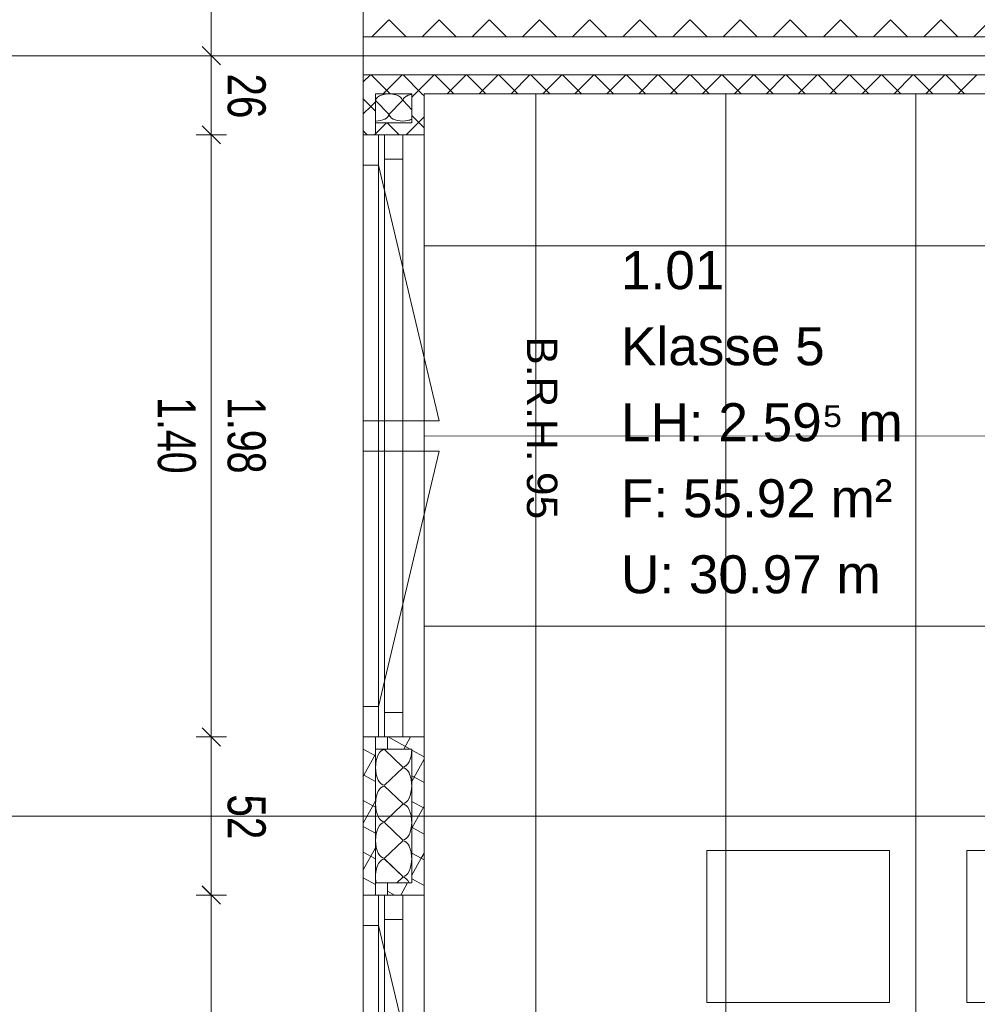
# Model space of a CAD drawing. Extents: x 229 to 926, y 37 to 878.
# Tile 40 of 162: x 359 to 422, y 603 to 668. Entities that reach past the tile are written whole.
import ezdxf
from ezdxf.lldxf.tags import DXFTag

# ---------------------------------------------------------------- set-up
doc = ezdxf.new("R2010")
doc.units = 0
doc.layers.get('0').update_dxf_attribs({"lineweight": 13})
for name, color, linetype, lineweight, true_color, plot in [('A_BI_Aussenwand', 5, 'Continuous', 18, 0x0000ff, False), ('A_BI_Fenster', 1, 'Continuous', 18, 0xff0000, False), ('A_BI_Innenwand', 7, 'Continuous', 18, 0x80ff80, False)]:
    doc.layers.add(name, color=color, linetype=linetype, lineweight=lineweight, true_color=true_color, plot=plot)
for name, color, linetype, lineweight in [('Ausstattung', 7, 'Continuous', 25), ('Axen', 7, 'Continuous', 25), ('Axen-A03ENIVKI0', 7, 'Continuous', 25), ('Deckenspiegel', 7, 'Continuous', 25), ('Fenster', 7, 'Continuous', 25), ('Fenster-A03ENIVJI0', 7, 'Continuous', 25), ('Fullfläche', 7, 'Continuous', 25), ('Fullfläche-A03ENIVQI0', 7, 'Continuous', 25), ('Maßlinien', 7, 'Continuous', 25), ('Maßlinien-A03ENIVNI0', 7, 'Continuous', 25), ('Räume', 7, 'Continuous', 25), ('Räume-A03ENIVSI0', 7, 'Continuous', 25), ('Wände', 7, 'Continuous', 25), ('Wände-A03ENIVMI0', 7, 'Continuous', 25)]:
    doc.layers.add(name, color=color, linetype=linetype, lineweight=lineweight)
doc.styles.get("Standard").update_dxf_attribs({"font": 'arial.ttf'})
tags = doc.linetypes.add('ALL_S25', pattern=[0.001, 0, -0.001]).pattern_tags.tags
tags[6:7] = [DXFTag(74, 4), DXFTag(75, 0), DXFTag(340, '0'), DXFTag(46, 1.0), DXFTag(50, 0.0), DXFTag(44, 0.0), DXFTag(45, 0.0)]
tags[4:5] = [DXFTag(74, 4), DXFTag(75, 0), DXFTag(340, '0'), DXFTag(46, 1.0), DXFTag(50, 0.0), DXFTag(44, 0.0), DXFTag(45, 0.0)]
tags = doc.linetypes.add('ALL_S25-A03ENIVOI0', pattern=[0.001, 0, -0.001]).pattern_tags.tags
tags[6:7] = [DXFTag(74, 4), DXFTag(75, 0), DXFTag(340, '0'), DXFTag(46, 1.0), DXFTag(50, 0.0), DXFTag(44, 0.0), DXFTag(45, 0.0)]
tags[4:5] = [DXFTag(74, 4), DXFTag(75, 0), DXFTag(340, '0'), DXFTag(46, 1.0), DXFTag(50, 0.0), DXFTag(44, 0.0), DXFTag(45, 0.0)]
tags = doc.linetypes.add('fein_strichliert', pattern=[4, 1, -2, 1]).pattern_tags.tags
tags[8:9] = [DXFTag(74, 4), DXFTag(75, 0), DXFTag(340, '0'), DXFTag(46, 0.0), DXFTag(50, 0.0), DXFTag(44, 0.0), DXFTag(45, 0.0)]
tags[6:7] = [DXFTag(74, 4), DXFTag(75, 0), DXFTag(340, '0'), DXFTag(46, 0.0), DXFTag(50, 0.0), DXFTag(44, 0.0), DXFTag(45, 0.0)]
tags[4:5] = [DXFTag(74, 4), DXFTag(75, 0), DXFTag(340, '0'), DXFTag(46, 0.0), DXFTag(50, 0.0), DXFTag(44, 0.0), DXFTag(45, 0.0)]
tags = doc.linetypes.add('VERDECKT2_S2', pattern=[0.0027, 0.002, -0.0007]).pattern_tags.tags
tags[6:7] = [DXFTag(74, 4), DXFTag(75, 0), DXFTag(340, '0'), DXFTag(46, 1.0), DXFTag(50, 0.0), DXFTag(44, 0.0), DXFTag(45, 0.0)]
tags[4:5] = [DXFTag(74, 4), DXFTag(75, 0), DXFTag(340, '0'), DXFTag(46, 1.0), DXFTag(50, 0.0), DXFTag(44, 0.0), DXFTag(45, 0.0)]
tags = doc.linetypes.add('VERDECKT2_S2-A03ENIVRI0', pattern=[0.0027, 0.002, -0.0007]).pattern_tags.tags
tags[6:7] = [DXFTag(74, 4), DXFTag(75, 0), DXFTag(340, '0'), DXFTag(46, 1.0), DXFTag(50, 0.0), DXFTag(44, 0.0), DXFTag(45, 0.0)]
tags[4:5] = [DXFTag(74, 4), DXFTag(75, 0), DXFTag(340, '0'), DXFTag(46, 1.0), DXFTag(50, 0.0), DXFTag(44, 0.0), DXFTag(45, 0.0)]

# ---------------------------------------------------------------- blocks, each defined once
blk = doc.blocks.new('Referenz-A03ENIVGI0', base_point=(255.728, 66.032))
at = {"layer": 'Ausstattung', "color": 0, "lineweight": -2}
for p, q in [((404.231, 613.085), (404.23, 603.094)), ((416.254, 613.084), (404.231, 613.085)), ((416.253, 603.093), (416.254, 613.084)), ((421.335, 613.083), (421.333, 603.092)), ((433.358, 613.082), (421.335, 613.083)), ((404.23, 603.094), (416.253, 603.093)), ((421.333, 603.092), (433.356, 603.091))]:
    blk.add_line(p, q, dxfattribs=at)
at = {"layer": 'Axen', "color": 0, "linetype": 'ALL_S25', "lineweight": -2, "ltscale": 0.13}
for p, q in [((381.634, 66.032), (381.634, 801.546)), ((735.547, 665.345), (301.712, 665.345)), ((735.547, 615.345), (301.702, 615.345)), ((735.547, 615.345), (301.702, 615.345))]:
    blk.add_line(p, q, dxfattribs=at)
at = {"layer": 'Fenster', "color": 0, "lineweight": -2}
for p, q in [((385.634, 660.145), (381.634, 660.145)), ((382.634, 660.145), (382.634, 620.545)), ((382.634, 658.145), (381.634, 658.145)), ((382.634, 641.345), (381.634, 641.345)), ((381.634, 639.345), (382.634, 639.345)), ((382.634, 622.545), (381.634, 622.545)), ((385.634, 620.545), (381.634, 620.545)), ((385.634, 610.145), (381.634, 610.145)), ((385.634, 610.145), (381.634, 610.145)), ((382.634, 610.145), (382.634, 570.544)), ((382.634, 608.145), (381.634, 608.145))]:
    blk.add_line(p, q, dxfattribs=at)
at = {"layer": 'Fenster', "color": 0, "linetype": 'VERDECKT2_S2', "lineweight": -2, "ltscale": 0.13}
for p, q in [((382.634, 658.145), (386.634, 641.345)), ((386.634, 641.345), (382.634, 641.345)), ((386.634, 639.345), (382.634, 639.345)), ((382.634, 622.545), (386.634, 639.345)), ((382.634, 608.145), (386.634, 591.345))]:
    blk.add_line(p, q, dxfattribs=at)
at = {"layer": 'Fullfläche', "color": 0, "lineweight": -2}
for p, q in [((383.325, 667.717), (382.204, 666.595)), ((383.332, 667.717), (384.452, 666.595)), ((386.625, 667.717), (385.505, 666.595)), ((386.632, 667.717), (387.751, 666.596)), ((389.925, 667.717), (388.805, 666.596)), ((389.932, 667.717), (391.051, 666.596)), ((393.225, 667.717), (392.106, 666.596)), ((393.232, 667.717), (394.351, 666.596)), ((396.525, 667.717), (395.406, 666.596)), ((396.532, 667.717), (397.65, 666.597)), ((399.825, 667.717), (398.707, 666.597)), ((399.832, 667.717), (400.95, 666.597)), ((403.125, 667.717), (402.007, 666.597)), ((403.132, 667.717), (404.25, 666.598)), ((406.425, 667.717), (405.307, 666.598)), ((406.432, 667.717), (407.549, 666.598)), ((409.725, 667.717), (408.608, 666.598)), ((409.732, 667.717), (410.849, 666.598)), ((413.025, 667.717), (411.908, 666.598)), ((413.032, 667.717), (414.149, 666.599)), ((416.325, 667.717), (415.208, 666.599)), ((416.332, 667.717), (417.449, 666.599)), ((419.625, 667.717), (418.509, 666.599)), ((419.632, 667.717), (420.748, 666.6)), ((422.925, 667.717), (421.809, 666.6)), ((382.206, 666.595), (382.442, 666.83)), ((382.105, 664.095), (381.633, 663.623)), ((382.152, 664.095), (383.4, 662.845)), ((384.205, 664.095), (382.956, 662.845)), ((384.252, 664.095), (385.5, 662.845)), ((386.304, 664.095), (385.056, 662.845)), ((386.352, 664.095), (387.6, 662.845)), ((388.404, 664.094), (387.156, 662.845)), ((388.452, 664.094), (389.7, 662.845)), ((390.504, 664.094), (389.256, 662.845)), ((390.553, 664.094), (391.8, 662.845)), ((392.604, 664.094), (391.356, 662.845)), ((392.653, 664.094), (393.9, 662.845)), ((394.704, 664.094), (393.456, 662.845)), ((394.753, 664.094), (396.001, 662.845)), ((396.803, 664.093), (395.556, 662.845)), ((396.854, 664.093), (398.101, 662.845)), ((398.903, 664.093), (397.656, 662.845)), ((398.954, 664.093), (400.201, 662.845)), ((401.003, 664.093), (399.756, 662.845)), ((401.054, 664.093), (402.301, 662.845)), ((403.103, 664.093), (401.856, 662.845)), ((403.154, 664.093), (404.401, 662.845)), ((405.202, 664.092), (403.956, 662.845)), ((405.255, 664.092), (406.501, 662.845)), ((407.302, 664.092), (406.056, 662.845)), ((407.355, 664.092), (408.601, 662.845)), ((409.402, 664.092), (408.156, 662.845)), ((409.455, 664.092), (410.701, 662.845)), ((411.502, 664.092), (410.256, 662.845)), ((411.556, 664.092), (412.801, 662.845)), ((413.601, 664.091), (412.356, 662.845)), ((413.656, 664.091), (414.901, 662.845)), ((415.701, 664.091), (414.456, 662.845)), ((415.756, 664.091), (417.001, 662.845)), ((417.801, 664.091), (416.556, 662.845)), ((417.857, 664.091), (419.101, 662.845)), ((419.901, 664.091), (418.656, 662.845)), ((419.957, 664.091), (421.201, 662.845)), ((422, 664.09), (420.756, 662.845)), ((381.633, 662.511), (382.126, 662.018)), ((384.833, 662.622), (385.056, 662.845)), ((385.499, 662.845), (385.634, 662.711)), ((381.633, 661.521), (382.126, 662.014)), ((382.128, 662.018), (382.433, 662.322)), ((382.128, 662.014), (382.433, 661.71)), ((382.451, 662.395), (383.315, 661.495)), ((383.351, 661.495), (384.215, 662.395)), ((384.251, 662.395), (384.833, 661.789)), ((384.455, 660.145), (385.633, 661.321)), ((384.833, 661.411), (385.633, 660.612)), ((382.432, 660.222), (383.156, 660.945)), ((383.199, 660.945), (384, 660.145)), ((381.634, 660.411), (381.899, 660.145)), ((382.356, 660.145), (382.432, 660.222)), ((383.274, 620.545), (384.728, 619.744)), ((384.744, 620.545), (384.305, 619.745)), ((381.634, 619.751), (382.435, 619.311)), ((383.035, 619.721), (384.235, 618.569)), ((382.435, 619.425), (381.673, 618.037)), ((384.835, 619.686), (385.635, 619.246)), ((385.635, 619.083), (384.835, 617.625)), ((384.235, 618.521), (383.035, 617.369)), ((381.634, 618.056), (381.669, 618.036)), ((381.67, 618.034), (381.634, 617.968)), ((381.674, 618.035), (382.435, 617.617)), ((384.835, 617.992), (385.635, 617.552)), ((383.035, 617.321), (384.234, 616.169)), ((381.634, 616.362), (382.255, 616.02)), ((382.256, 616.017), (381.634, 614.884)), ((382.434, 616.339), (382.259, 616.021)), ((382.26, 616.019), (382.434, 615.923)), ((384.234, 616.121), (383.034, 614.969)), ((384.834, 616.298), (385.634, 615.858)), ((385.634, 615.997), (384.862, 614.59)), ((381.634, 614.668), (382.434, 614.227)), ((383.034, 614.921), (384.234, 613.769)), ((384.834, 614.602), (384.858, 614.589)), ((384.859, 614.587), (384.834, 614.543)), ((384.863, 614.588), (385.634, 614.164)), ((382.434, 613.257), (381.634, 611.799)), ((384.234, 613.721), (383.034, 612.569)), ((381.634, 612.974), (382.434, 612.533)), ((384.834, 612.909), (385.444, 612.573)), ((385.445, 612.571), (384.834, 611.457)), ((385.634, 612.912), (385.448, 612.574)), ((385.449, 612.572), (385.634, 612.47)), ((383.034, 612.521), (384.234, 611.369)), ((381.634, 611.28), (382.434, 610.839)), ((384.234, 611.32), (383.842, 610.945)), ((384.552, 610.944), (384.113, 610.145)), ((384.834, 611.215), (385.634, 610.775)), ((382.434, 610.172), (382.419, 610.145)), ((383.234, 610.399), (383.697, 610.145))]:
    blk.add_line(p, q, dxfattribs=at)
for centre, major_axis, start_param, end_param in [((383.333, 662.395), (0.882, 0), 0, 3.141593), ((385.133, 662.395), (0.882, 0), 1.917811, 3.141593), ((382.433, 661.495), (0.882, 0), 4.712428, 6.283185), ((384.233, 661.495), (0.882, 0), 3.141593, 4.712389), ((384.233, 661.495), (0.882, 0), 4.712389, 5.460447), ((383.035, 618.545), (0, -1.176), 3.141593, 6.283185), ((384.235, 619.745), (0, -1.176), 0, 1.570791), ((384.234, 617.345), (0, -1.176), 1.570796, 3.141593), ((383.034, 616.145), (0, -1.176), 3.141593, 6.283185), ((384.234, 617.345), (0, -1.176), 0, 1.570796), ((384.234, 614.945), (0, -1.176), 1.570796, 3.141593), ((383.034, 613.745), (0, -1.176), 3.141593, 6.283185), ((384.234, 614.945), (0, -1.176), 0, 1.570796), ((384.234, 612.544), (0, -1.176), 1.570796, 3.141593), ((383.034, 611.345), (0, -1.176), 3.141593, 5.059459), ((384.234, 612.544), (0, -1.176), 0, 1.570796), ((384.234, 610.145), (0, -1.176), 2.318967, 3.141593)]:
    blk.add_ellipse(centre, major_axis=major_axis, ratio=0.5, start_param=start_param, end_param=end_param, dxfattribs=at)
at = {"layer": 'Maßlinien', "color": 0, "lineweight": -2}
for p, q in [((371.634, 665.345), (371.634, 733.346)), ((372.234, 664.745), (371.034, 665.945)), ((371.634, 665.345), (370.634, 665.345)), ((371.634, 665.345), (372.634, 665.345)), ((371.634, 660.145), (371.634, 665.345)), ((372.234, 659.545), (371.034, 660.745)), ((371.634, 660.145), (370.634, 660.145)), ((371.634, 660.145), (372.634, 660.145)), ((371.634, 620.545), (371.634, 660.145)), ((372.234, 619.945), (371.034, 621.145)), ((371.634, 620.545), (370.634, 620.545)), ((371.634, 620.545), (372.634, 620.545)), ((371.634, 610.145), (371.634, 620.545)), ((372.234, 609.545), (371.034, 610.745)), ((371.634, 610.145), (370.634, 610.145)), ((371.634, 610.145), (372.634, 610.145)), ((371.634, 570.544), (371.634, 610.145))]:
    blk.add_line(p, q, dxfattribs=at)
at = {"layer": 'Wände', "color": 0, "lineweight": -2}
for p, q in [((381.634, 665.345), (381.634, 733.346)), ((506.335, 666.61), (381.642, 666.595)), ((381.634, 665.345), (381.634, 615.345)), ((506.335, 665.345), (381.634, 665.345)), ((501.586, 664.081), (381.634, 664.095)), ((382.432, 660.145), (382.433, 662.845)), ((382.433, 662.845), (384.833, 662.845)), ((384.833, 662.845), (384.833, 660.945)), ((385.634, 662.845), (385.634, 467.843)), ((500.335, 662.845), (385.634, 662.845)), ((384.833, 660.945), (382.432, 660.945)), ((382.435, 620.545), (382.434, 610.145)), ((383.235, 619.745), (383.235, 620.545)), ((384.835, 619.744), (382.435, 619.745)), ((384.834, 610.944), (384.835, 619.744)), ((381.634, 615.345), (381.634, 365.342)), ((382.434, 610.945), (384.834, 610.944)), ((383.234, 610.945), (383.234, 610.145))]:
    blk.add_line(p, q, dxfattribs=at)
at = {"layer": 'Maßlinien', "color": 0, "lineweight": -2, "attachment_point": 1, "rotation": 270.00001}
for s, insert, char_height in [('{\\W0.76;\\fArial;26}', (375.216, 664.178), 2.50002), ('{\\fArial;B.R.H.}', (394.405, 646.892), 2.00002), ('{\\W0.74;\\fArial;1.40}', (370.621, 642.895), 2.50002), ('{\\W0.74;\\fArial;1.98}', (375.216, 642.9), 2.50002), ('{\\fArial;95}', (394.405, 637.979), 2.00002), ('{\\W0.76;\\fArial;52}', (375.216, 616.768), 2.50002)]:
    blk.add_mtext(s, dxfattribs=dict(at, insert=insert, char_height=char_height))
at = {"layer": 'Räume', "color": 0, "lineweight": -2, "char_height": 2.50002, "attachment_point": 1, "rotation": 0.00001}
for s, insert in [('{\\fArial;1.01}', (398.596, 652.495)), ('{\\fArial;Klasse 5}', (398.596, 647.495)), ('{\\fArial;LH: 2.59⁵ m}', (398.596, 642.495)), ('{\\fArial;F: 55.92 m²}', (398.596, 637.495)), ('{\\fArial;U: 30.97 m}', (398.596, 632.495))]:
    blk.add_mtext(s, dxfattribs=dict(at, insert=insert))
blk = doc.blocks.new('Referenz-A03ENIVUI0', base_point=(281.599, 66.032))
at = {"layer": 'Axen-A03ENIVKI0', "color": 0, "linetype": 'ALL_S25-A03ENIVOI0', "lineweight": -2, "ltscale": 0.13}
for p, q in [((381.634, 66.032), (381.634, 801.545)), ((735.547, 665.346), (301.713, 665.346)), ((735.547, 615.346), (301.703, 615.346))]:
    blk.add_line(p, q, dxfattribs=at)
at = {"layer": 'Deckenspiegel', "color": 0, "lineweight": -2}
for p, q in [((385.633, 662.846), (500.333, 662.846)), ((385.633, 467.846), (385.633, 662.846)), ((392.983, 662.842), (392.983, 467.836)), ((405.483, 662.843), (405.483, 467.837)), ((417.983, 662.844), (417.983, 467.838)), ((385.633, 652.838), (500.333, 652.846)), ((385.633, 640.338), (500.333, 640.346)), ((385.633, 627.838), (500.333, 627.846)), ((385.633, 615.338), (500.333, 615.346))]:
    blk.add_line(p, q, dxfattribs=at)
at = {"layer": 'Fenster-A03ENIVJI0', "color": 0, "lineweight": -2}
for p, q in [((385.634, 660.146), (381.634, 660.146)), ((382.634, 660.146), (382.634, 620.546)), ((382.634, 658.146), (381.634, 658.146)), ((382.634, 641.346), (381.634, 641.346)), ((381.634, 639.346), (382.634, 639.346)), ((382.634, 622.546), (381.634, 622.546)), ((385.634, 620.546), (381.634, 620.546)), ((385.634, 610.146), (381.634, 610.146)), ((382.634, 610.146), (382.634, 570.546)), ((382.634, 608.146), (381.634, 608.146))]:
    blk.add_line(p, q, dxfattribs=at)
at = {"layer": 'Fenster-A03ENIVJI0', "color": 0, "linetype": 'VERDECKT2_S2-A03ENIVRI0', "lineweight": -2, "ltscale": 0.13}
for p, q in [((382.634, 658.146), (386.634, 641.346)), ((386.634, 641.346), (382.634, 641.346)), ((386.634, 639.346), (382.634, 639.346)), ((382.634, 622.546), (386.634, 639.346)), ((382.634, 608.146), (386.634, 591.346))]:
    blk.add_line(p, q, dxfattribs=at)
at = {"layer": 'Fullfläche-A03ENIVQI0', "color": 0, "lineweight": -2}
for p, q in [((383.325, 667.717), (382.204, 666.596)), ((383.332, 667.717), (384.452, 666.596)), ((386.625, 667.717), (385.505, 666.596)), ((386.632, 667.717), (387.751, 666.596)), ((389.925, 667.717), (388.805, 666.596)), ((389.932, 667.717), (391.051, 666.597)), ((393.225, 667.717), (392.106, 666.597)), ((393.232, 667.717), (394.351, 666.597)), ((396.525, 667.717), (395.406, 666.597)), ((396.532, 667.717), (397.65, 666.598)), ((399.825, 667.717), (398.706, 666.598)), ((399.832, 667.717), (400.95, 666.598)), ((403.125, 667.717), (402.007, 666.598)), ((403.132, 667.717), (404.25, 666.598)), ((406.425, 667.717), (405.307, 666.598)), ((406.431, 667.717), (407.549, 666.599)), ((409.725, 667.718), (408.607, 666.599)), ((409.732, 667.718), (410.849, 666.599)), ((413.025, 667.718), (411.908, 666.599)), ((413.032, 667.718), (414.148, 666.6)), ((416.325, 667.718), (415.208, 666.6)), ((416.332, 667.718), (417.448, 666.6)), ((419.625, 667.718), (418.508, 666.6)), ((419.631, 667.718), (420.748, 666.6)), ((422.925, 667.718), (421.809, 666.6)), ((382.206, 666.596), (382.442, 666.831)), ((382.105, 664.096), (381.633, 663.624)), ((382.152, 664.096), (383.4, 662.846)), ((384.205, 664.096), (382.956, 662.846)), ((384.252, 664.096), (385.5, 662.846)), ((386.304, 664.096), (385.056, 662.846)), ((386.352, 664.096), (387.6, 662.846)), ((388.404, 664.095), (387.156, 662.846)), ((388.452, 664.095), (389.7, 662.846)), ((390.504, 664.095), (389.256, 662.846)), ((390.553, 664.095), (391.8, 662.846)), ((392.604, 664.095), (391.356, 662.846)), ((392.653, 664.095), (393.9, 662.846)), ((394.703, 664.095), (393.456, 662.846)), ((394.753, 664.095), (396, 662.846)), ((396.803, 664.094), (395.556, 662.846)), ((396.853, 664.094), (398.1, 662.846)), ((398.903, 664.094), (397.656, 662.846)), ((398.954, 664.094), (400.2, 662.846)), ((401.003, 664.094), (399.756, 662.846)), ((401.054, 664.094), (402.3, 662.846)), ((403.102, 664.094), (401.856, 662.846)), ((403.154, 664.094), (404.4, 662.846)), ((405.202, 664.093), (403.956, 662.846)), ((405.255, 664.093), (406.5, 662.846)), ((407.302, 664.093), (406.056, 662.846)), ((407.355, 664.093), (408.6, 662.846)), ((409.401, 664.093), (408.156, 662.846)), ((409.455, 664.093), (410.7, 662.846)), ((411.501, 664.093), (410.256, 662.846)), ((411.555, 664.093), (412.8, 662.846)), ((413.601, 664.092), (412.356, 662.846)), ((413.656, 664.092), (414.901, 662.846)), ((415.701, 664.092), (414.456, 662.846)), ((415.756, 664.092), (417.001, 662.846)), ((417.8, 664.092), (416.556, 662.846)), ((417.856, 664.092), (419.101, 662.846)), ((419.9, 664.092), (418.656, 662.846)), ((419.956, 664.092), (421.201, 662.846)), ((422, 664.091), (420.756, 662.846)), ((381.633, 662.512), (382.126, 662.019)), ((384.833, 662.623), (385.056, 662.846)), ((385.499, 662.846), (385.634, 662.711)), ((381.633, 661.522), (382.126, 662.015)), ((382.128, 662.019), (382.433, 662.323)), ((382.128, 662.015), (382.433, 661.711)), ((382.451, 662.396), (383.315, 661.496)), ((383.351, 661.496), (384.215, 662.396)), ((384.251, 662.396), (384.833, 661.79)), ((384.455, 660.146), (385.633, 661.322)), ((384.833, 661.412), (385.633, 660.612)), ((382.432, 660.223), (383.156, 660.946)), ((383.199, 660.946), (384, 660.146)), ((381.634, 660.412), (381.899, 660.146)), ((382.356, 660.146), (382.432, 660.223)), ((383.273, 620.546), (384.728, 619.746)), ((384.744, 620.546), (384.305, 619.746)), ((381.634, 619.753), (382.435, 619.312)), ((383.035, 619.722), (384.235, 618.57)), ((382.435, 619.426), (381.673, 618.039)), ((384.835, 619.687), (385.635, 619.247)), ((385.635, 619.084), (384.835, 617.626)), ((384.235, 618.522), (383.035, 617.37)), ((381.634, 618.057), (381.669, 618.037)), ((381.67, 618.035), (381.634, 617.97)), ((381.674, 618.037), (382.435, 617.618)), ((384.835, 617.993), (385.634, 617.553)), ((383.035, 617.322), (384.234, 616.17)), ((381.634, 616.363), (382.255, 616.021)), ((382.256, 616.019), (381.634, 614.885)), ((382.434, 616.341), (382.259, 616.022)), ((382.26, 616.02), (382.434, 615.924)), ((384.234, 616.122), (383.034, 614.97)), ((384.834, 616.299), (385.634, 615.859)), ((385.634, 615.999), (384.862, 614.592)), ((381.634, 614.669), (382.434, 614.229)), ((383.034, 614.922), (384.234, 613.77)), ((384.834, 614.604), (384.858, 614.591)), ((384.859, 614.589), (384.834, 614.544)), ((384.863, 614.59), (385.634, 614.165)), ((382.434, 613.259), (381.634, 611.8)), ((384.234, 613.722), (383.034, 612.57)), ((381.634, 612.975), (382.434, 612.535)), ((384.834, 612.91), (385.444, 612.574)), ((385.445, 612.572), (384.834, 611.459)), ((385.634, 612.913), (385.448, 612.575)), ((385.449, 612.573), (385.634, 612.472)), ((383.034, 612.522), (384.234, 611.37)), ((381.634, 611.281), (382.434, 610.841)), ((384.234, 611.322), (383.842, 610.946)), ((384.552, 610.946), (384.113, 610.146)), ((384.834, 611.216), (385.634, 610.776)), ((382.434, 610.173), (382.419, 610.146)), ((383.234, 610.401), (383.697, 610.146))]:
    blk.add_line(p, q, dxfattribs=at)
for centre, major_axis, start_param, end_param in [((383.333, 662.396), (0.882, 0), 0, 3.141593), ((385.133, 662.396), (0.882, 0), 1.917811, 3.141593), ((382.433, 661.496), (0.882, 0), 4.712428, 6.283185), ((384.233, 661.496), (0.882, 0), 3.141593, 4.712389), ((384.233, 661.496), (0.882, 0), 4.712389, 5.460447), ((383.035, 618.546), (0, -1.176), 3.141593, 6.283185), ((384.235, 619.746), (0, -1.176), 0, 1.570791), ((384.234, 617.346), (0, -1.176), 1.570796, 3.141593), ((383.034, 616.146), (0, -1.176), 3.141593, 6.283185), ((384.234, 617.346), (0, -1.176), 0, 1.570796), ((384.234, 614.946), (0, -1.176), 1.570796, 3.141593), ((383.034, 613.746), (0, -1.176), 3.141593, 6.283185), ((384.234, 614.946), (0, -1.176), 0, 1.570796), ((384.234, 612.546), (0, -1.176), 1.570796, 3.141593), ((383.034, 611.346), (0, -1.176), 3.141593, 5.059459), ((384.234, 612.546), (0, -1.176), 0, 1.570796), ((384.234, 610.146), (0, -1.176), 2.318967, 3.141593)]:
    blk.add_ellipse(centre, major_axis=major_axis, ratio=0.5, start_param=start_param, end_param=end_param, dxfattribs=at)
at = {"layer": 'Maßlinien-A03ENIVNI0', "color": 0, "lineweight": -2}
for p, q in [((371.634, 665.346), (371.634, 733.346)), ((372.234, 664.746), (371.034, 665.946)), ((371.634, 665.346), (370.634, 665.346)), ((371.634, 665.346), (372.634, 665.346)), ((371.634, 660.146), (371.634, 665.346)), ((372.234, 659.546), (371.034, 660.746)), ((371.634, 660.146), (370.634, 660.146)), ((371.634, 660.146), (372.634, 660.146)), ((371.634, 620.546), (371.634, 660.146)), ((372.234, 619.946), (371.034, 621.146)), ((371.634, 620.546), (370.634, 620.546)), ((371.634, 620.546), (372.634, 620.546)), ((371.634, 610.146), (371.634, 620.546)), ((372.234, 609.546), (371.034, 610.746)), ((371.634, 610.146), (370.634, 610.146)), ((371.634, 610.146), (372.634, 610.146)), ((371.634, 570.546), (371.634, 610.146))]:
    blk.add_line(p, q, dxfattribs=at)
at = {"layer": 'Wände-A03ENIVMI0', "color": 0, "lineweight": -2}
for p, q in [((381.634, 665.346), (381.634, 733.346)), ((506.333, 666.611), (381.642, 666.596)), ((381.634, 665.346), (381.634, 615.346)), ((506.333, 665.346), (381.634, 665.346)), ((501.585, 664.082), (381.634, 664.096)), ((382.432, 660.146), (382.433, 662.846)), ((382.433, 662.846), (384.833, 662.846)), ((384.833, 662.846), (384.832, 660.946)), ((385.634, 662.846), (385.634, 467.847)), ((500.333, 662.846), (385.634, 662.846)), ((384.832, 660.946), (382.432, 660.946)), ((382.435, 620.546), (382.434, 610.146)), ((383.235, 619.746), (383.235, 620.546)), ((384.835, 619.746), (382.435, 619.746)), ((384.834, 610.946), (384.835, 619.746)), ((381.634, 615.346), (381.634, 365.347)), ((382.434, 610.946), (384.834, 610.946)), ((383.234, 610.946), (383.234, 610.146))]:
    blk.add_line(p, q, dxfattribs=at)
at = {"layer": 'Maßlinien-A03ENIVNI0', "color": 0, "lineweight": -2, "attachment_point": 1, "rotation": 270.00001}
for s, insert, char_height in [('{\\W0.76;\\fArial;26}', (375.216, 664.179), 2.49999), ('{\\fArial;B.R.H.}', (394.405, 646.893), 2), ('{\\W0.74;\\fArial;1.40}', (370.621, 642.896), 2.49999), ('{\\W0.74;\\fArial;1.98}', (375.216, 642.902), 2.49999), ('{\\fArial;95}', (394.405, 637.981), 2), ('{\\W0.76;\\fArial;52}', (375.216, 616.77), 2.49999)]:
    blk.add_mtext(s, dxfattribs=dict(at, insert=insert, char_height=char_height))
at = {"layer": 'Räume-A03ENIVSI0', "color": 0, "lineweight": -2, "char_height": 2.49999, "attachment_point": 1, "rotation": 0.00001}
for s, insert in [('{\\fArial;1.01}', (398.595, 652.496)), ('{\\fArial;Klasse 5}', (398.595, 647.496)), ('{\\fArial;LH: 2.59⁵ m}', (398.595, 642.496)), ('{\\fArial;F: 55.92 m²}', (398.595, 637.496)), ('{\\fArial;U: 30.97 m}', (398.595, 632.496))]:
    blk.add_mtext(s, dxfattribs=dict(at, insert=insert))
blk = doc.blocks.new('Wand-A03ENIVWI0', base_point=(381.634, 362.848))
at = {"color": 0, "linetype": 'ByBlock', "lineweight": -2, "ltscale": 0.18}
for p, q in [((381.635, 660.146), (381.634, 733.346)), ((385.635, 660.146), (385.635, 662.846)), ((381.636, 610.146), (381.636, 620.546)), ((385.636, 610.146), (385.636, 620.546))]:
    blk.add_line(p, q, dxfattribs=at)
blk = doc.blocks.new('Fenster-A03ENIW6I0', base_point=(381.636, 570.546))
at = {"color": 0, "linetype": 'ByBlock', "lineweight": -2, "ltscale": 0.18}
for p, q in [((381.637, 570.546), (381.636, 610.146)), ((385.636, 610.146), (381.636, 610.146)), ((383.037, 570.546), (383.036, 610.146)), ((384.237, 570.546), (384.236, 610.146)), ((385.637, 570.546), (385.636, 610.146)), ((384.236, 608.546), (383.036, 608.546)), ((384.237, 572.146), (383.037, 572.146)), ((385.637, 570.546), (381.637, 570.546))]:
    blk.add_line(p, q, dxfattribs=at)
at = {"color": 0, "linetype": 'fein_strichliert', "lineweight": -2, "ltscale": 0.18}
blk.add_line((384.236, 610.146), (383.036, 610.146), dxfattribs=at)
blk = doc.blocks.new('Fenster-A03ENIW8I0', base_point=(381.635, 620.546))
at = {"color": 0, "linetype": 'ByBlock', "lineweight": -2, "ltscale": 0.18}
for p, q in [((381.636, 620.546), (381.635, 660.146)), ((385.635, 660.146), (381.635, 660.146)), ((383.036, 620.546), (383.035, 660.146)), ((384.236, 620.546), (384.235, 660.146)), ((385.636, 620.546), (385.635, 660.146)), ((384.235, 658.546), (383.035, 658.546)), ((384.236, 622.146), (383.036, 622.146)), ((385.636, 620.546), (381.636, 620.546))]:
    blk.add_line(p, q, dxfattribs=at)
at = {"color": 0, "linetype": 'fein_strichliert', "lineweight": -2, "ltscale": 0.18}
blk.add_line((384.235, 660.146), (383.035, 660.146), dxfattribs=at)
blk = doc.blocks.new('Wand-A03ENIXII0', base_point=(385.635, 662.846))
at = {"color": 0, "linetype": 'ByBlock', "lineweight": -2, "ltscale": 0.18}
blk.add_line((385.635, 662.846), (500.335, 662.846), dxfattribs=at)

msp = doc.modelspace()

# ---------------------------------------------------------------- block references
at = {"color": 251, "lineweight": 13, "ltscale": 0.13, "true_color": 0x606060}
for name, p in [('Referenz-A03ENIVGI0', (255.728, 66.032)), ('Referenz-A03ENIVUI0', (281.599, 66.032))]:
    msp.add_blockref(name, p, dxfattribs=at)
at = {"layer": 'A_BI_Aussenwand', "ltscale": 0.18}
msp.add_blockref('Wand-A03ENIVWI0', (381.634, 362.848), dxfattribs=at)
at = {"layer": 'A_BI_Fenster', "ltscale": 0.18}
for name, p in [('Fenster-A03ENIW8I0', (381.635, 620.546)), ('Fenster-A03ENIW6I0', (381.636, 570.546))]:
    msp.add_blockref(name, p, dxfattribs=at)
at = {"layer": 'A_BI_Innenwand', "ltscale": 0.18}
msp.add_blockref('Wand-A03ENIXII0', (385.635, 662.846), dxfattribs=at)

doc.saveas('drawing.dxf')
